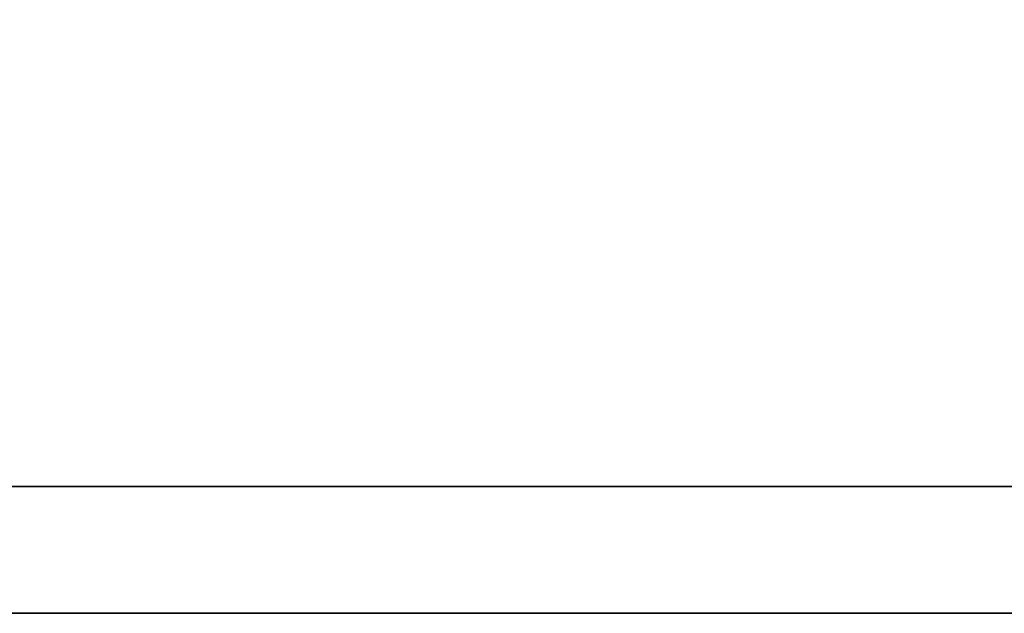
# Model space of a CAD drawing. Header units: millimetres. Extents: x -11 to 266, y -112 to -32.
# Tile 20 of 49: x 191.211 to 191.451, y -92.227 to -92.082. Entities that reach past the tile are written whole.
import ezdxf

# ---------------------------------------------------------------- set-up
doc = ezdxf.new("R2010")
doc.units = ezdxf.units.MM
doc.header["$LTSCALE"] = 0.15
doc.layers.add('DIM', color=4, linetype='CONTINUOUS')
doc.layers.add('layer 1', color=7, linetype='CONTINUOUS')

# ---------------------------------------------------------------- blocks, each defined once
blk = doc.blocks.new('TBI MOTION logo(完整正式版)')
at = {"layer": 'layer 1', "color": 22, "lineweight": 35}
blk.add_open_spline([(75.90875, -9.47875), (75.90875, -9.47875), (75.90875, -12.28625), (75.90875, -12.28625), (75.90875, -12.28625), (75.90875, -12.28625), (75.90875, -12.47875), (75.90875, -12.47875), (75.90875, -12.47875), (75.90875, -12.47875), (75.71625, -12.47875), (75.71625, -12.47875), (75.71625, -12.47875), (75.71625, -12.47875), (-88.32875, -12.47875), (-88.32875, -12.47875), (-88.32875, -12.47875), (-88.32875, -12.47875), (-88.32875, -13.29375), (-88.32875, -13.29375), (-88.32875, -13.29375), (-88.32875, -13.29375), (82.89125, -13.29375), (82.89125, -13.29375), (82.89125, -13.29375), (82.89125, -13.29375), (75.90875, -9.47875), (75.90875, -9.47875)], degree=3, knots=[0, 0, 0, 0, 0.1428571, 0.1428571, 0.1428571, 0.1428572, 0.2857143, 0.2857143, 0.2857143, 0.2857143, 0.4285714, 0.4285714, 0.4285714, 0.4285714, 0.5714286, 0.5714286, 0.5714286, 0.5714286, 0.7142857, 0.7142857, 0.7142857, 0.7142857, 0.8571429, 0.8571429, 0.8571429, 0.8571429, 1, 1, 1, 1], dxfattribs=at)

msp = doc.modelspace()

# ---------------------------------------------------------------- block references
at = {"layer": 'DIM', "color": 0, "xscale": 0.0379463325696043, "yscale": 0.0379463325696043, "zscale": 0.0379463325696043}
msp.add_blockref('TBI MOTION logo(完整正式版)', (193.84186, -91.72248), dxfattribs=at)

doc.saveas('drawing.dxf')
